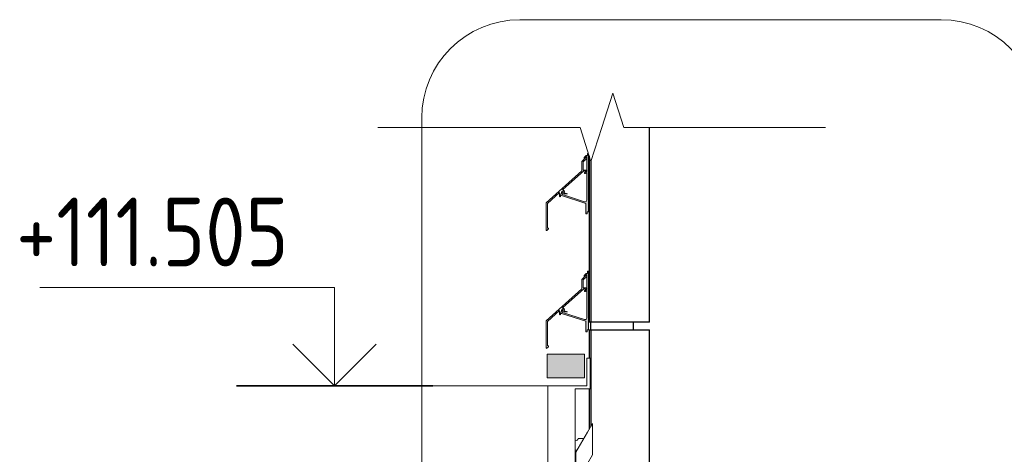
# Model space of a CAD drawing. Header units: millimetres. Extents: x 4014441 to 4046114, y 2378 to 8335946.
# Tile 33 of 71: x 4044199 to 4045452, y 111418 to 111971. Entities that reach past the tile are written whole.
import ezdxf

# ---------------------------------------------------------------- set-up
doc = ezdxf.new("R2010")
doc.units = ezdxf.units.MM
for name, color, linetype, lineweight in [('Высотные отметки', 7, 'Continuous', 9), ('Обобщенные модели', 7, 'Continuous', 18), ('Стрелка', 7, 'Continuous', 18), ('Типовые аннотации', 7, 'Continuous', 18), ('Тонкие линии', 7, 'Continuous', 18), ('Фрагменты', 7, 'Continuous', 9), ('Элементы узлов', 7, 'Continuous', 18)]:
    doc.layers.add(name, color=color, linetype=linetype, lineweight=lineweight)
doc.styles.add('GOST Common_2', font='GOST_Common.ttf', dxfattribs={"width": 0.9, "height": 87.5})

# ---------------------------------------------------------------- blocks, each defined once
blk = doc.blocks.new('HILTI_s_Композит_тип_Ко - Тип КоБ D2-21034079-Разрез 10-10')
at = {"layer": 'Обобщенные модели', "true_color": 0xf7fbf5}
blk.add_hatch(color=7, dxfattribs=at).paths.add_polyline_path([(8834139.2, 111505.4), (8834139.3, 111505.4), (8834139.2, 111505.5)])
at = {"layer": 'Обобщенные модели'}
for p, q in [((8834139.2, 111540.4), (8834139.3, 111540.4)), ((8834143.3, 111540.4), (8834139.3, 111540.4)), ((8834139.3, 111540.4), (8834139.3, 111505.4)), ((8834143.3, 111501.4), (8834143.3, 111540.4)), ((8834089.2, 111505.4), (8834089.3, 111505.4)), ((8834139.3, 111505.4), (8834089.3, 111505.4)), ((8834089.3, 111505.4), (8834089.3, 110345.4)), ((8834124.3, 110435.4), (8834124.3, 111501.4)), ((8834124.3, 111501.4), (8834143.3, 111501.4)), ((8834093.3, 110349.4), (8834093.3, 110435.4)), ((8834093.3, 110435.4), (8834124.3, 110435.4)), ((8834089.2, 110345.4), (8834089.3, 110345.4)), ((8834089.3, 110345.4), (8834139.3, 110345.4)), ((8834139.3, 110349.4), (8834093.3, 110349.4)), ((8834139.3, 110345.4), (8834139.3, 110349.4))]:
    blk.add_line(p, q, dxfattribs=at)
blk = doc.blocks.new('HILTI_s_Профиль_MFT-RP - Усиленный профиль MFT-RP-58 77x50 L-21566273-Разрез 10-10')
at = {"layer": 'Обобщенные модели', "lineweight": 25}
for p, q in [((8834142.1, 111576.5), (8834144.1, 111576.5)), ((8834142.1, 111576.5), (8834142.1, 111540.4)), ((8834144.1, 111576.5), (8834219.1, 111576.5)), ((8834144.1, 111576.5), (8834144.1, 111453.4)), ((8834219.1, 111045), (8834219.1, 111576.5)), ((8834142.1, 111501.4), (8834142.1, 111450))]:
    blk.add_line(p, q, dxfattribs=at)
blk = doc.blocks.new('HILTI_s_Профиль_MFT-RP - Усиленный профиль MFT-RP-58 77x50 L-V273-Разрез 10-10')
at = {"layer": 'Обобщенные модели', "lineweight": 25}
for p, q in [((8834219.1, 111586.5), (8834219.1, 111834.2)), ((8834142.1, 111797.9), (8834142.1, 111586.5)), ((8834144.1, 111791.6), (8834144.1, 111586.5)), ((8834144.1, 111586.5), (8834142.1, 111586.5)), ((8834219.1, 111586.5), (8834144.1, 111586.5))]:
    blk.add_line(p, q, dxfattribs=at)
blk = doc.blocks.new('HILTI_s_Соединитель_профилей_MFT-RPC - Соединитель профилей MFT-RPC-10736511-Разрез 10-10')
at = {"layer": 'Обобщенные модели', "lineweight": 25}
for p, q in [((8834144.1, 108276.5), (8834144.1, 108286.5)), ((8834198.1, 108286.5), (8834198.1, 108276.5))]:
    blk.add_line(p, q, dxfattribs=at)
blk = doc.blocks.new('S_Вентрешетки_Профиль внешний - Профиль крепежный-V264-Разрез 10-10')
at = {"layer": 'Обобщенные модели'}
for p, q in [((8834139, 108497), (8834132.7, 108490.7)), ((8834139, 108494.6), (8834139, 108497)), ((8834132.7, 108490.7), (8834132.7, 108478.9)), ((8834134.6, 108490.2), (8834139, 108494.6)), ((8834134.6, 108479.9), (8834134.6, 108490.2)), ((8834132.7, 108478.9), (8834087.3, 108438)), ((8834108.3, 108454.6), (8834135.1, 108478.7)), ((8834139.4, 108479.9), (8834134.6, 108479.9)), ((8834135.1, 108478.7), (8834137, 108478.7)), ((8834137, 108477), (8834139.4, 108479.9)), ((8834137, 108478.7), (8834137, 108477)), ((8834088.9, 108437.3), (8834104.4, 108451.2)), ((8834104.4, 108451.2), (8834104.4, 108446.4)), ((8834105.5, 108447.8), (8834107.1, 108452.5)), ((8834105.5, 108446.4), (8834105.5, 108447.8)), ((8834109.1, 108451.9), (8834108.5, 108450.1)), ((8834108.5, 108450.1), (8834110.3, 108449.6)), ((8834114.7, 108449.4), (8834110.1, 108450.9)), ((8834110.3, 108449.6), (8834114.7, 108449.4)), ((8834087.3, 108438), (8834087.3, 108403.5)), ((8834088.9, 108406), (8834088.9, 108437.3)), ((8834088.1, 108403.1), (8834090.2, 108405)), ((8834090.3, 108406), (8834088.9, 108406)), ((8834090.2, 108405), (8834090.3, 108406))]:
    blk.add_line(p, q, dxfattribs=at)
for centre, radius, start, end in [((8834105, 108446.4), 0.55, 180, 0), ((8834108.1, 108452.2), 1.05, 342, 162), ((8834108.1, 108452.2), 2.4, 327.5087, 83.8745)]:
    blk.add_arc(centre, radius, start, end, dxfattribs=at)
blk.add_ellipse((8834087.8, 108403.5), major_axis=(0, 0.5), ratio=1, start_param=1.570796, end_param=3.874631, dxfattribs=at)
blk = doc.blocks.new('S_Вентрешетки_Профиль крепежный - Профиль крепежный-V265-Разрез 10-10')
at = {"layer": 'Обобщенные модели', "true_color": 0x373f43}
h = blk.add_hatch(color=149, dxfattribs=at)
h.paths.add_polyline_path([(8834139.5, 108424), (8834139.5, 108426.6), (8834141.3, 108426.6), (8834141.3, 108501), (8834139.8, 108501), (8834139.8, 108498.2), (8834138.1, 108498.2), (8834135.8, 108495.6), (8834135.8, 108493.8), (8834139, 108496.7), (8834139.1, 108479.9), (8834139.3, 108479.7), (8834139, 108479.4), (8834138.9, 108476.8), (8834137, 108475.7), (8834137.3, 108475.4), (8834139, 108476), (8834138.7, 108440.6), (8834138, 108439.8), (8834137.3, 108439.5), (8834136.3, 108439.6), (8834108.1, 108448.8), (8834109, 108451.8), (8834106.5, 108449.9), (8834106.2, 108448.2), (8834106.6, 108447.6), (8834108.3, 108447), (8834138, 108437.4), (8834138, 108424), (8834139, 108424)])
h.paths.add_polyline_path([(8834136.8, 108476), (8834136.8, 108477.1), (8834136.1, 108476.3)])
at = {"layer": 'Обобщенные модели'}
for p, q in [((8834138.1, 108498.2), (8834135.8, 108495.9)), ((8834135.8, 108495.9), (8834135.8, 108493.8)), ((8834139.8, 108498.2), (8834138.1, 108498.2)), ((8834141.3, 108501), (8834139.8, 108501)), ((8834139.8, 108501), (8834139.8, 108498.2)), ((8834141.3, 108426.6), (8834141.3, 108501)), ((8834139, 108494.6), (8834139, 108479.9)), ((8834136.8, 108477.1), (8834136, 108476.3)), ((8834136.8, 108476), (8834136.8, 108477.1)), ((8834139, 108476.8), (8834136.8, 108476)), ((8834137.3, 108475.4), (8834139, 108476)), ((8834139, 108476), (8834138.9, 108441.5)), ((8834139, 108479.4), (8834139, 108476.8)), ((8834106.5, 108449.9), (8834106.2, 108448.9)), ((8834109, 108451.8), (8834106.5, 108449.9)), ((8834106.9, 108447.5), (8834138, 108437.4)), ((8834108.1, 108448.8), (8834108.6, 108450.1)), ((8834136.3, 108439.6), (8834108.1, 108448.8)), ((8834138, 108437.4), (8834138, 108424)), ((8834138, 108424), (8834139.5, 108424)), ((8834139.5, 108424), (8834139.5, 108426.6)), ((8834139.5, 108426.6), (8834141.3, 108426.6))]:
    blk.add_line(p, q, dxfattribs=at)
for centre, radius, start, end in [((8834137, 108476.3), 1, 180, 290), ((8834107.2, 108448.5), 1.1, 162, 252), ((8834136.9, 108441.5), 2, 252, 0)]:
    blk.add_arc(centre, radius, start, end, dxfattribs=at)
blk = doc.blocks.new('S_Вентрешетки_Профиль крепежный - Профиль крепежный-V263-Разрез 10-10')
at = {"layer": 'Обобщенные модели'}
blk.add_arc((8834137, 108326.3), 1, 180, 290, dxfattribs=at)
blk = doc.blocks.new('S_Вентрешетки_Профиль внешний - Профиль крепежный-21268552-Разрез 10-10')
at = {"layer": 'Обобщенные модели'}
for p, q in [((8834139, 108347), (8834132.7, 108340.7)), ((8834139, 108344.6), (8834139, 108347)), ((8834132.7, 108340.7), (8834132.7, 108328.9)), ((8834134.6, 108340.2), (8834139, 108344.6)), ((8834134.6, 108329.9), (8834134.6, 108340.2)), ((8834132.7, 108328.9), (8834087.3, 108288)), ((8834108.3, 108304.6), (8834135.1, 108328.7)), ((8834139.4, 108329.9), (8834134.6, 108329.9)), ((8834135.1, 108328.7), (8834137, 108328.7)), ((8834137, 108327), (8834139.4, 108329.9)), ((8834137, 108328.7), (8834137, 108327)), ((8834088.9, 108287.3), (8834104.4, 108301.2)), ((8834104.4, 108301.2), (8834104.4, 108296.4)), ((8834105.5, 108297.8), (8834107.1, 108302.5)), ((8834105.5, 108296.4), (8834105.5, 108297.8)), ((8834109.1, 108301.9), (8834108.5, 108300.1)), ((8834108.5, 108300.1), (8834110.3, 108299.6)), ((8834114.7, 108299.4), (8834110.1, 108300.9)), ((8834110.3, 108299.6), (8834114.7, 108299.4)), ((8834087.3, 108288), (8834087.3, 108253.5)), ((8834088.9, 108256), (8834088.9, 108287.3)), ((8834088.1, 108253.1), (8834090.2, 108255)), ((8834090.3, 108256), (8834088.9, 108256)), ((8834090.2, 108255), (8834090.3, 108256))]:
    blk.add_line(p, q, dxfattribs=at)
for centre, radius, start, end in [((8834105, 108296.4), 0.55, 180, 0), ((8834108.1, 108302.2), 1.05, 342, 162), ((8834108.1, 108302.2), 2.4, 327.5087, 83.8745)]:
    blk.add_arc(centre, radius, start, end, dxfattribs=at)
blk.add_ellipse((8834087.8, 108253.5), major_axis=(0.5, 0), ratio=1, start_param=3.141593, end_param=5.445427, dxfattribs=at)
blk = doc.blocks.new('S_Вентрешетки_Профиль крепежный - Профиль крепежный-V276-Разрез 10-10')
at = {"layer": 'Обобщенные модели', "true_color": 0x373f43}
h = blk.add_hatch(color=149, dxfattribs=at)
h.paths.add_polyline_path([(8834138.9, 111724), (8834139.5, 111724), (8834139.5, 111726.6), (8834141.3, 111726.6), (8834141.2, 111801), (8834139.8, 111801), (8834139.8, 111798.2), (8834138.1, 111798.2), (8834135.8, 111795.6), (8834135.8, 111793.8), (8834139, 111796.7), (8834139.1, 111779.9), (8834139.3, 111779.7), (8834139, 111779.4), (8834138.7, 111776.7), (8834137, 111775.7), (8834137.3, 111775.4), (8834139, 111776), (8834138.7, 111740.6), (8834137.8, 111739.7), (8834137.3, 111739.5), (8834136, 111739.7), (8834108.1, 111748.8), (8834109, 111751.8), (8834106.5, 111749.9), (8834106.2, 111748.2), (8834106.6, 111747.6), (8834108.3, 111747), (8834138, 111737.4), (8834138, 111724), (8834138.7, 111724)])
h.paths.add_polyline_path([(8834136.8, 111776), (8834136.8, 111777.1), (8834136, 111776.3), (8834136.3, 111776.2)])
at = {"layer": 'Обобщенные модели'}
for p, q in [((8834138.1, 111798.2), (8834135.8, 111795.9)), ((8834135.8, 111795.9), (8834135.8, 111793.8)), ((8834139.8, 111798.2), (8834138.1, 111798.2)), ((8834139, 111794.6), (8834139, 111779.9)), ((8834141.2, 111801), (8834139.8, 111801)), ((8834139.8, 111801), (8834139.8, 111798.2)), ((8834141.3, 111726.6), (8834141.3, 111800.6)), ((8834136.8, 111777.1), (8834136, 111776.3)), ((8834136.8, 111776), (8834136.8, 111777.1)), ((8834139, 111776.8), (8834136.8, 111776)), ((8834137.3, 111775.4), (8834139, 111776)), ((8834139, 111776), (8834138.9, 111741.5)), ((8834139, 111779.4), (8834139, 111776.8)), ((8834106.5, 111749.9), (8834106.2, 111748.9)), ((8834109, 111751.8), (8834106.5, 111749.9)), ((8834106.9, 111747.5), (8834138, 111737.4)), ((8834108.1, 111748.8), (8834108.6, 111750.1)), ((8834136.3, 111739.6), (8834108.1, 111748.8)), ((8834138, 111737.4), (8834138, 111724)), ((8834138, 111724), (8834139.5, 111724)), ((8834139.5, 111724), (8834139.5, 111726.6)), ((8834139.5, 111726.6), (8834141.3, 111726.6))]:
    blk.add_line(p, q, dxfattribs=at)
for centre, radius, start, end in [((8834137, 111776.3), 1, 180, 290), ((8834107.2, 111748.5), 1.1, 162, 252), ((8834136.9, 111741.5), 2, 252, 0)]:
    blk.add_arc(centre, radius, start, end, dxfattribs=at)
blk = doc.blocks.new('HILTI_s_Салазка_MFT-CCF - Салазка MFT-CCF S58-V280-Разрез 10-10')
at = {"layer": 'Обобщенные модели'}
for p, q in [((8834146.4, 110507.4), (8834140.1, 110496.5)), ((8834146.4, 110507.4), (8834146.4, 110467.4)), ((8834140.1, 110496.5), (8834125.3, 110470.9)), ((8834124.5, 110469.5), (8834124.5, 110429.4)), ((8834125.3, 110470.9), (8834125.3, 110430.8)), ((8834140.1, 110456.4), (8834146.4, 110467.4)), ((8834125.3, 110430.8), (8834140.1, 110456.4))]:
    blk.add_line(p, q, dxfattribs=at)
at = {"layer": 'Обобщенные модели', "flags": 128}
for points in [[(8834125.3, 110470.9), (8834125.2, 110470.6), (8834125, 110470.3), (8834124.9, 110470.1), (8834124.8, 110469.9), (8834124.7, 110469.7), (8834124.6, 110469.6), (8834124.5, 110469.5), (8834124.5, 110469.5)], [(8834124.5, 110429.4), (8834124.5, 110429.4), (8834124.6, 110429.5), (8834124.7, 110429.6), (8834124.8, 110429.8), (8834124.9, 110430), (8834125, 110430.3), (8834125.2, 110430.5), (8834125.3, 110430.8)]]:
    blk.add_lwpolyline(points, dxfattribs=at)
blk = doc.blocks.new('HILTI_as_Соединитель_MFT-CCU_Заклепка_БезГрафики - Соединитель MFT-CCU Заклепка БезГрафики-V282-Разрез 10-10')
at = {"layer": 'Обобщенные модели'}
blk.add_line((8834135.5, 111438.4), (8834127.9, 111438.4), dxfattribs=at)
for centre, radius, start, end in [((8834125.3, 111438.4), 2.63, 247.7138, 360), ((8834125.4, 111421.9), 1.5, 90, 135), ((8834125.4, 111421.9), 1.5, 45, 90)]:
    blk.add_arc(centre, radius, start, end, dxfattribs=at)
blk = doc.blocks.new('HILTI_Линия_Разрыва - Тип 1-21019188-Разрез 10-10')
at = {"layer": 'Элементы узлов'}
for p, q in [((8833948.1, 111834.2), (8834130.6, 111834.2)), ((8834186.3, 111834.2), (8834368.1, 111834.2))]:
    blk.add_line(p, q, dxfattribs=at)
blk = doc.blocks.new('Высотные отметки - Вверх-1558740-Разрез 10-10')
at = {"layer": 'Стрелка'}
for q in [(8833788.3, 107098.5), (8833894.3, 107098.5)]:
    blk.add_line((8833841.3, 107045.4), q, dxfattribs=at)
at = {"layer": 'Типовые аннотации', "lineweight": 9}
for p, q in [((8833841.3, 107170.4), (8833466.3, 107170.4)), ((8833841.3, 107045.4), (8833841.3, 107170.4))]:
    blk.add_line(p, q, dxfattribs=at)
at = {"layer": 'Типовые аннотации', "lineweight": 35}
blk.add_line((8833966.3, 107045.4), (8833716.3, 107045.4), dxfattribs=at)

msp = doc.modelspace()

# ---------------------------------------------------------------- hatches: boundary and pattern name
at = {"layer": 'Элементы узлов', "true_color": 0xffff80}
msp.add_hatch(color=51, dxfattribs=at).paths.add_polyline_path([(4044870.2, 111515.4), (4044917.9, 111515.4), (4044917.9, 111545.4), (4044870.2, 111545.4), (4044870.2, 111521.4)])

# ---------------------------------------------------------------- linework, layer by layer
at = {"layer": 'Высотные отметки', "lineweight": 18}
for p, q in [((4044787.5, 111505.4), (4044599.7, 111505.4)), ((4044889.4, 111505.4), (4044787.5, 111505.4))]:
    msp.add_line(p, q, dxfattribs=at)
at = {"layer": 'Типовые аннотации', "lineweight": 9}
for p, q in [((4044954, 111877.5), (4044939.9, 111834.2)), ((4044968.1, 111834.2), (4044954, 111877.5)), ((4044729.9, 111834.2), (4044654.9, 111834.2)), ((4044912.4, 111834.2), (4044926.2, 111790.9)), ((4044926.2, 111790.9), (4044939.9, 111834.2)), ((4045149.9, 111834.2), (4045224.9, 111834.2))]:
    msp.add_line(p, q, dxfattribs=at)
at = {"layer": 'Тонкие линии'}
for p, q in [((4044917.9, 111545.4), (4044870.2, 111545.4)), ((4044870.2, 111545.4), (4044870.2, 111515.4)), ((4044917.9, 111515.4), (4044917.9, 111545.4)), ((4044870.2, 111515.4), (4044917.9, 111515.4))]:
    msp.add_line(p, q, dxfattribs=at)
at = {"layer": 'Фрагменты'}
for p, q in [((4045372.1, 111971.2), (4044835.8, 111971.2)), ((4044710.8, 111846.2), (4044710.8, 110230.8))]:
    msp.add_line(p, q, dxfattribs=at)
for centre, start, end in [((4044835.8, 111846.2), 90, 180), ((4045372.1, 111846.2), 360, 90)]:
    msp.add_arc(centre, 125, start, end, dxfattribs=at)

# ---------------------------------------------------------------- block references
at = {"layer": 'Высотные отметки'}
msp.add_blockref('Высотные отметки - Вверх-1558740-Разрез 10-10', (-4789241.6, 4460), dxfattribs=at)
at = {"layer": 'Обобщенные модели'}
for name, p in [('HILTI_s_Профиль_MFT-RP - Усиленный профиль MFT-RP-58 77x50 L-V273-Разрез 10-10', (-4789218.2, 0)), ('S_Вентрешетки_Профиль внешний - Профиль крепежный-21268552-Разрез 10-10', (-4789218.2, 3450)), ('S_Вентрешетки_Профиль крепежный - Профиль крепежный-V276-Разрез 10-10', (-4789218.2, 0)), ('S_Вентрешетки_Профиль крепежный - Профиль крепежный-V263-Разрез 10-10', (-4789218.2, 3450)), ('S_Вентрешетки_Профиль внешний - Профиль крепежный-V264-Разрез 10-10', (-4789218.2, 3150)), ('S_Вентрешетки_Профиль крепежный - Профиль крепежный-V265-Разрез 10-10', (-4789218.2, 3150)), ('S_Вентрешетки_Профиль крепежный - Профиль крепежный-V263-Разрез 10-10', (-4789218.2, 3300)), ('HILTI_s_Соединитель_профилей_MFT-RPC - Соединитель профилей MFT-RPC-10736511-Разрез 10-10', (-4789218.2, 3300)), ('HILTI_s_Профиль_MFT-RP - Усиленный профиль MFT-RP-58 77x50 L-21566273-Разрез 10-10', (-4789218.2, 0)), ('HILTI_s_Композит_тип_Ко - Тип КоБ D2-21034079-Разрез 10-10', (-4789218.2, 0)), ('HILTI_s_Салазка_MFT-CCF - Салазка MFT-CCF S58-V280-Разрез 10-10', (-4789218.2, 950)), ('HILTI_as_Соединитель_MFT-CCU_Заклепка_БезГрафики - Соединитель MFT-CCU Заклепка БезГрафики-V282-Разрез 10-10', (-4789218.2, 0))]:
    msp.add_blockref(name, p, dxfattribs=at)
at = {"layer": 'Элементы узлов'}
msp.add_blockref('HILTI_Линия_Разрыва - Тип 1-21019188-Разрез 10-10', (-4789218.2, 0), dxfattribs=at)

# ---------------------------------------------------------------- texts
at = {"layer": 'Высотные отметки', "lineweight": 18, "insert": (4044194.3, 111744.8), "char_height": 87.5, "width": 432.915, "attachment_point": 1, "line_spacing_factor": 1.022761, "style": 'GOST Common_2'}
msp.add_mtext('+111.505', dxfattribs=at)

doc.saveas('drawing.dxf')
